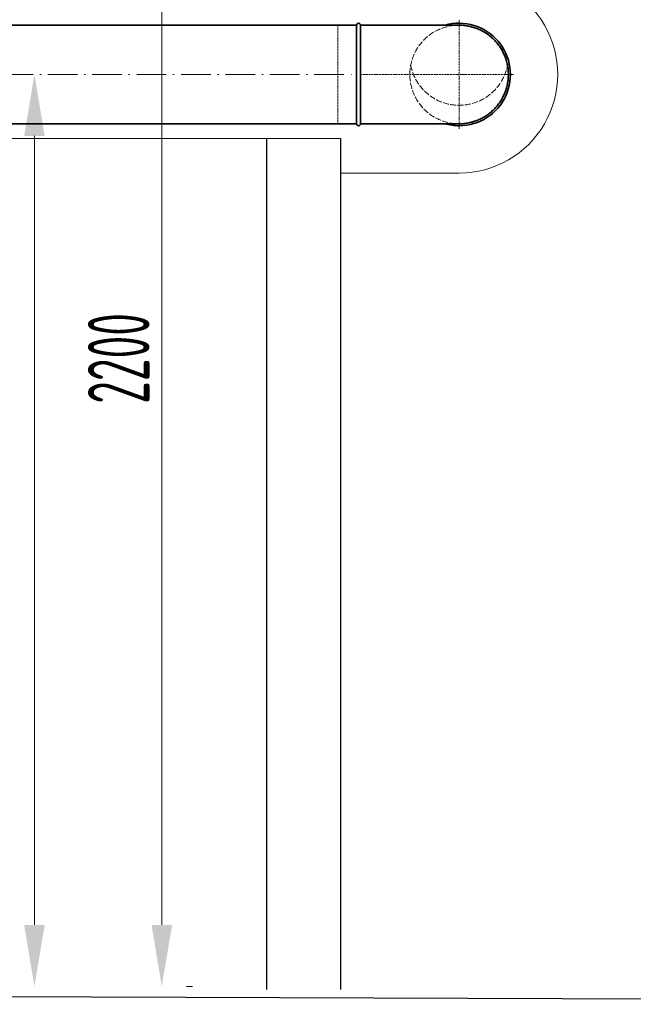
# Model space of a CAD drawing. Header units: millimetres. Extents: x -118717 to 8962, y 22910 to 145283.
# Tile 56 of 193: x -113463 to -112218, y 114164 to 116161. Entities that reach past the tile are written whole.
import ezdxf

# ---------------------------------------------------------------- set-up
doc = ezdxf.new("R2010")
doc.units = ezdxf.units.MM
doc.linetypes.add('ACAD_ISO02W100', pattern=[15, 12, -3])
doc.linetypes.add('ACAD_ISO10W100', pattern=[18, 12, -3, 0, -3])
for name, color, linetype, lineweight in [('UT_KOTY - DIMENZE', 7, 'Continuous', 5), ('VZT_01 SUP (PŘÍVOD) - OBRYS', 5, 'Continuous', 35), ('VZT_02 SUP (PŘÍVOD) - OSA', 5, 'ACAD_ISO10W100', 5), ('VZT_04 SUP (PŘÍVOD) - SKRYTÉ', 5, 'ACAD_ISO02W100', 5), ('VZT_IZOLACE - TEPELNÁ', 6, 'IZOLACE TEPELNA', 13)]:
    doc.layers.add(name, color=color, linetype=linetype, lineweight=lineweight)
doc.layers.add('VZT_03 SUP (PŘÍVOD) - NETISK', color=8, linetype='ACAD_ISO02W100', lineweight=5, plot=False)
doc.styles.add('ISOCP 2.5', font='isocp.shx', dxfattribs={"width": 0.6, "height": 2.5})
doc.styles.get("Standard").update_dxf_attribs({"font": 'arial.ttf'})
doc.linetypes.add('IZOLACE TEPELNA', pattern='A,12.7,-1.5,["T",Standard,S=2.54,R=0,X=0,Y=-1.27],-3', length=17.2)

msp = doc.modelspace()

# ---------------------------------------------------------------- linework, layer by layer
for p, q in [((-112962.3, 115920), (-112962.3, 114194.1)), ((-112812.3, 115920), (-112812.3, 114194.1))]:
    msp.add_line(p, q)
at = {"color": 8}
msp.add_line((-117722.3, 114194.1), (-108932.5, 114164.1), dxfattribs=at)
at = {"layer": 'UT_KOTY - DIMENZE'}
for p, q in [((-113174.6, 114325.3), (-113174.6, 116274.1)), ((-113433.1, 114325.3), (-113433.1, 115925.3)), ((-113124.6, 114200.3), (-113112.1, 114200.3))]:
    msp.add_line(p, q, dxfattribs=at)
for points in [[(-113453.9, 115925.3), (-113412.2, 115925.3), (-113433.1, 116050.3)], [(-113453.9, 114325.3), (-113412.2, 114325.3), (-113433.1, 114200.3)], [(-113195.5, 114325.3), (-113153.8, 114325.3), (-113174.6, 114200.3)]]:
    msp.add_solid(points, dxfattribs=at)
at = {"layer": 'VZT_01 SUP (PŘÍVOD) - OBRYS'}
for p, q in [((-112779.4, 116150), (-112779.4, 115950)), ((-112771.4, 116150), (-112771.4, 115950)), ((-112571.6, 116150), (-112771.4, 116150)), ((-112771.4, 115950), (-112571.6, 115950))]:
    msp.add_line(p, q, dxfattribs=at)
for points in [[(-112779.4, 116150), (-113676.1, 116150)], [(-112779.4, 115950), (-113676.1, 115950)]]:
    msp.add_lwpolyline(points, dxfattribs=at)
for centre, radius, start, end in [((-112775.4, 116150), 4, 0, 180), ((-112571.4, 116050), 104, 270, 105.9424), ((-112775.4, 115950), 4, 180, 0), ((-112571.4, 116050), 104, 254.0576, 270)]:
    msp.add_arc(centre, radius, start, end, dxfattribs=at)
for points in [[(-112571.5, 116150), (-112571.5, 116150), (-112571.6, 116150), (-112571.6, 116150)], [(-112571.6, 115950), (-112571.6, 115950), (-112571.5, 115950), (-112571.5, 115950)]]:
    msp.add_open_spline(points, degree=3, dxfattribs=at)
msp.add_open_spline([(-112571.5, 115950), (-112570, 115950), (-112568.4, 115950), (-112565.2, 115950.1), (-112563.6, 115950.3), (-112560.3, 115950.6), (-112558.7, 115950.8), (-112555.4, 115951.3), (-112553.7, 115951.5), (-112550.4, 115952.2), (-112548.8, 115952.6), (-112545.5, 115953.4), (-112543.9, 115953.8), (-112540.7, 115954.8), (-112539.2, 115955.3), (-112536.2, 115956.4), (-112534.7, 115957), (-112531.8, 115958.2), (-112530.4, 115958.8), (-112527.5, 115960.2), (-112526, 115960.9), (-112523.1, 115962.4), (-112521.7, 115963.3), (-112518.8, 115965), (-112517.4, 115965.9), (-112514.6, 115967.7), (-112513.2, 115968.7), (-112510.5, 115970.7), (-112509.2, 115971.7), (-112506.7, 115973.8), (-112505.4, 115974.9), (-112503.1, 115977.1), (-112501.9, 115978.2), (-112499.7, 115980.3), (-112498.6, 115981.5), (-112496.5, 115983.9), (-112495.4, 115985.1), (-112493.3, 115987.6), (-112492.3, 115988.9), (-112490.3, 115991.6), (-112489.3, 115993), (-112487.4, 115995.8), (-112486.5, 115997.2), (-112484.8, 116000.1), (-112484, 116001.5), (-112482.5, 116004.5), (-112481.7, 116005.9), (-112480.4, 116008.8), (-112479.7, 116010.3), (-112478.5, 116013.1), (-112478, 116014.6), (-112476.9, 116017.6), (-112476.4, 116019.2), (-112475.4, 116022.3), (-112475, 116023.9), (-112474.1, 116027.2), (-112473.8, 116028.8), (-112473.1, 116032.1), (-112472.8, 116033.8), (-112472.3, 116037.1), (-112472.1, 116038.7), (-112471.8, 116042), (-112471.7, 116043.6), (-112471.6, 116046.8), (-112471.5, 116048.4), (-112471.5, 116050), (-112471.5, 116051.5), (-112471.6, 116053.1), (-112471.7, 116056.3), (-112471.8, 116057.9), (-112472.1, 116061.2), (-112472.3, 116062.8), (-112472.8, 116066.1), (-112473.1, 116067.8), (-112473.8, 116071.1), (-112474.1, 116072.7), (-112475, 116076), (-112475.4, 116077.6), (-112476.4, 116080.7), (-112476.9, 116082.3), (-112478, 116085.3), (-112478.5, 116086.8), (-112479.7, 116089.6), (-112480.4, 116091.1), (-112481.7, 116094), (-112482.5, 116095.4), (-112484, 116098.4), (-112484.8, 116099.8), (-112486.5, 116102.7), (-112487.4, 116104.1), (-112489.3, 116106.9), (-112490.3, 116108.3), (-112492.3, 116111), (-112493.3, 116112.3), (-112495.4, 116114.8), (-112496.5, 116116), (-112498.6, 116118.4), (-112499.7, 116119.6), (-112501.9, 116121.7), (-112503.1, 116122.8), (-112505.4, 116125), (-112506.7, 116126.1), (-112509.2, 116128.2), (-112510.5, 116129.2), (-112513.2, 116131.2), (-112514.6, 116132.2), (-112517.4, 116134), (-112518.8, 116134.9), (-112521.7, 116136.6), (-112523.1, 116137.5), (-112526, 116139), (-112527.5, 116139.7), (-112530.4, 116141.1), (-112531.8, 116141.7), (-112534.7, 116142.9), (-112536.2, 116143.5), (-112539.2, 116144.6), (-112540.7, 116145.1), (-112543.9, 116146.1), (-112545.5, 116146.5), (-112548.8, 116147.3), (-112550.4, 116147.7), (-112553.7, 116148.4), (-112555.4, 116148.6), (-112558.7, 116149.1), (-112560.3, 116149.3), (-112563.6, 116149.6), (-112565.2, 116149.8), (-112568.4, 116149.9), (-112570, 116149.9), (-112571.5, 116150)], degree=3, knots=[-148.058014, -148.058014, -148.058014, -148.058014, -143.505913, -143.505913, -138.87378, -138.87378, -134.241647, -134.241647, -129.609514, -129.609514, -124.977381, -124.977381, -120.345248, -120.345248, -115.713115, -115.713115, -111.080982, -111.080982, -106.451331, -106.451331, -101.82168, -101.82168, -97.192029, -97.192029, -92.562378, -92.562378, -87.932727, -87.932727, -83.303076, -83.303076, -78.673425, -78.673425, -74.043774, -74.043774, -69.415617, -69.415617, -64.787461, -64.787461, -60.159305, -60.159305, -55.531148, -55.531148, -50.902992, -50.902992, -46.274836, -46.274836, -41.646679, -41.646679, -37.018523, -37.018523, -32.391208, -32.391208, -27.763892, -27.763892, -23.136577, -23.136577, -18.509262, -18.509262, -13.881946, -13.881946, -9.254631, -9.254631, -4.627315, -4.627315, 0, 0, 0, 4.627315, 4.627315, 9.254631, 9.254631, 13.881946, 13.881946, 18.509262, 18.509262, 23.136577, 23.136577, 27.763892, 27.763892, 32.391208, 32.391208, 37.018523, 37.018523, 41.646679, 41.646679, 46.274836, 46.274836, 50.902992, 50.902992, 55.531148, 55.531148, 60.159305, 60.159305, 64.787461, 64.787461, 69.415617, 69.415617, 74.043774, 74.043774, 78.673425, 78.673425, 83.303076, 83.303076, 87.932727, 87.932727, 92.562378, 92.562378, 97.192029, 97.192029, 101.82168, 101.82168, 106.451331, 106.451331, 111.080982, 111.080982, 115.713115, 115.713115, 120.345248, 120.345248, 124.977381, 124.977381, 129.609514, 129.609514, 134.241647, 134.241647, 138.87378, 138.87378, 143.505913, 143.505913, 148.058014, 148.058014, 148.058014, 148.058014], dxfattribs=at)
at = {"layer": 'VZT_02 SUP (PŘÍVOD) - OSA', "ltscale": 0.3}
for p in [(-112571.4, 116160), (-112771.4, 116050), (-112461.4, 116050), (-112571.4, 115940)]:
    msp.add_line(p, (-112571.4, 116050), dxfattribs=at)
at = {"layer": 'VZT_02 SUP (PŘÍVOD) - OSA', "ltscale": 5}
msp.add_lwpolyline([(-113676.1, 116050), (-112779.4, 116050)], dxfattribs=at)
at = {"layer": 'VZT_03 SUP (PŘÍVOD) - NETISK', "ltscale": 0.4}
for p, q in [((-112817.4, 116150), (-112817.4, 115950)), ((-112779.4, 116150), (-112817.4, 116150)), ((-112779.4, 115950), (-112817.4, 115950))]:
    msp.add_line(p, q, dxfattribs=at)
at = {"layer": 'VZT_04 SUP (PŘÍVOD) - SKRYTÉ'}
msp.add_circle((-112571.4, 116050), 100, dxfattribs=at)
msp.add_arc((-112571.4, 116087.5), 100, 190.8069, 349.1931, dxfattribs=at)
at = {"layer": 'VZT_IZOLACE - TEPELNÁ', "ltscale": 0.5}
for p, q in [((-112812.3, 115920), (-113676.1, 115920)), ((-112812.3, 115850), (-112571.4, 115850))]:
    msp.add_line(p, q, dxfattribs=at)
msp.add_arc((-112571.4, 116050), 200, 269.9998, 90.0002, dxfattribs=at)

# ---------------------------------------------------------------- texts
at = {"layer": 'UT_KOTY - DIMENZE', "insert": (-113262.1, 115474.1), "char_height": 125, "attachment_point": 5, "rotation": 90, "style": 'ISOCP 2.5'}
msp.add_mtext('2200', dxfattribs=at)

doc.saveas('drawing.dxf')
